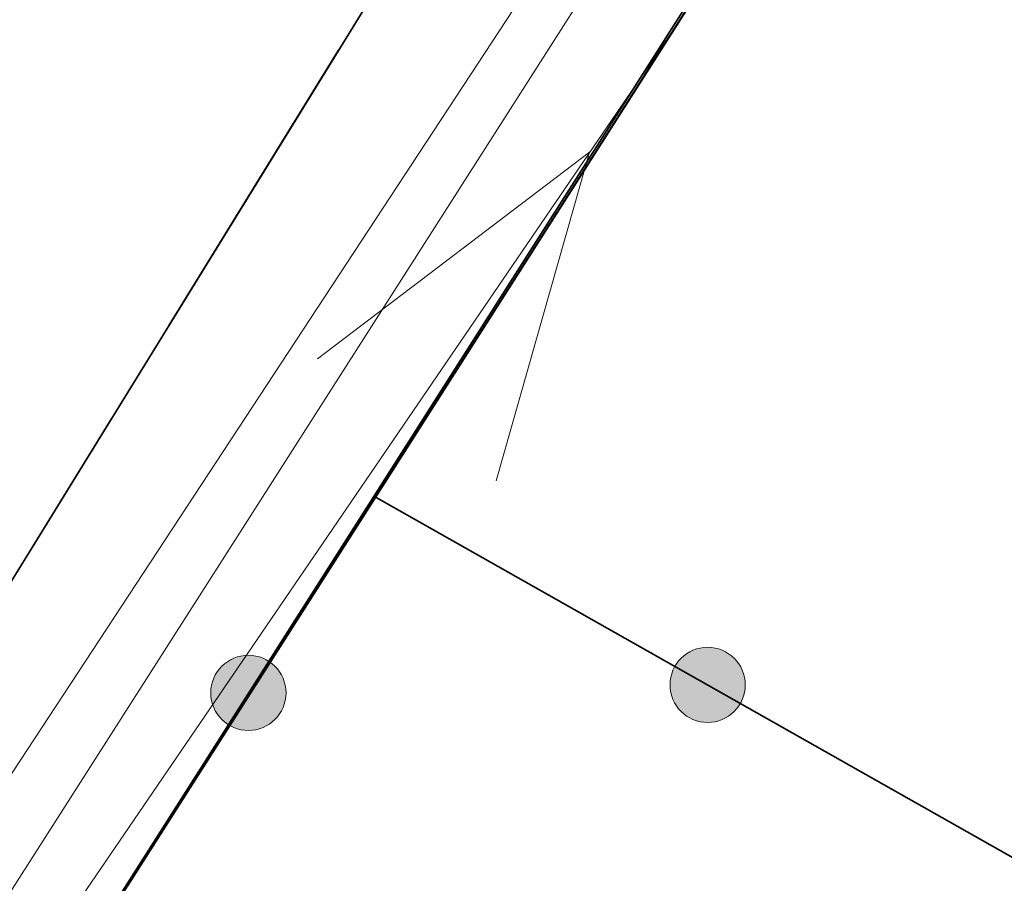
# Model space of a CAD drawing. Header units: millimetres. Extents: x 6505374 to 6517269, y 5595210 to 5612711.
# Tile 132 of 256: x 6513712.38 to 6513716.94, y 5608893.56 to 5608897.55. Entities that reach past the tile are written whole.
import ezdxf

# ---------------------------------------------------------------- set-up
doc = ezdxf.new("R2010")
doc.units = ezdxf.units.MM
for name, pattern in [('BUUT04', [200000, 0, -100000, 0, -100000]), ('EGBK02', [4, 1.5, -0.5, 1.5, -0.5]), ('EGBU01', [2, 0.5, -0.5, 0.5, -0.5]), ('OTKJ_A05', [2, 1.5, -0.5])]:
    doc.linetypes.add(name, pattern=pattern)
for name, color, linetype, lineweight in [('Działki', 18, 'Continuous', 0), ('Komunikacja (linie)', 18, 'Continuous', 0), ('Komunikacja (obszary)', 18, 'Continuous', 0), ('Ogrodzenia', 18, 'Continuous', 0), ('Przewody elektroenergetyczne', 1, 'Continuous', 0), ('Symbole liniowe', 1, 'Continuous', 0)]:
    doc.layers.add(name, color=color, linetype=linetype, lineweight=lineweight)
for name, color, linetype, lineweight, true_color in [('Kontury klasyfikacyjne', 82, 'Continuous', 0, 0x24bc24), ('Przewody kanalizacyjne', 36, 'Continuous', 0, 0x803300), ('Przewody telekomunikacyjne', 30, 'Continuous', 0, 0xff9100), ('Użytki gruntowe', 96, 'Continuous', 0, 0x008000)]:
    doc.layers.add(name, color=color, linetype=linetype, lineweight=lineweight, true_color=true_color)

# ---------------------------------------------------------------- blocks, each defined once
blk = doc.blocks.new('OTOO_L05')
at = {"linetype": 'BUUT04', "lineweight": 18, "true_color": 0x000000}
h = blk.add_hatch(color=18, dxfattribs=at)
h.dxf.hatch_style = 1
h.paths.add_polyline_path([(-0.58, 0, 1), (0.58, 0, 1)])
at = {"color": 18, "true_color": 0x0a0909}
blk.add_circle((0, 0), 0.58, dxfattribs=at)

msp = doc.modelspace()

# ---------------------------------------------------------------- linework, layer by layer
at = {"layer": 'Działki', "color": 18, "linetype": 'Continuous', "lineweight": 25, "true_color": 0x000000, "flags": 128}
msp.add_lwpolyline([(6513622.9656, 5608809.8316), (6513664.703, 5608840.3867), (6513689.38, 5608863.33), (6513691.94, 5608866.97), (6513698.77, 5608874.88), (6513709.41, 5608888.11), (6513723.5081, 5608910.2019), (6513728.405, 5608916.3594), (6513755.4757, 5608960.496), (6513752.5799, 5608969.0493), (6513746.0475, 5608963.7667), (6513741.0079, 5608954.6266), (6513725.451, 5608927.7842), (6513720.2949, 5608919.1763), (6513708.89, 5608894.18), (6513700.3362, 5608888.8574), (6513675.328, 5608862.569), (6513647.4649, 5608839.5014), (6513645.2696, 5608838.0314), (6513628.9908, 5608826.034)], dxfattribs=at)
msp.add_lwpolyline([(6513709.41, 5608888.11), (6513725.71, 5608873.69), (6513730.72, 5608881.73), (6513735.09, 5608888.74), (6513738.9882, 5608901.1421), (6513723.5081, 5608910.2019), (6513709.41, 5608888.11)], close=True, dxfattribs=at)
at = {"layer": 'Komunikacja (linie)', "color": 18, "linetype": 'Continuous', "lineweight": 18, "true_color": 0x000000, "flags": 128}
msp.add_lwpolyline([(6513524.2128, 5608738.5505), (6513532.19, 5608743.9), (6513550.33, 5608755.9), (6513559.4, 5608762.49), (6513572.35, 5608772.18), (6513588.76, 5608784.7), (6513601.3402, 5608794.5359), (6513605.95, 5608798.14), (6513617.7, 5608808.92), (6513643.89, 5608829.06), (6513662.29, 5608843.53), (6513678.92, 5608857.43), (6513690.43, 5608867.82), (6513708.5, 5608888.72), (6513716.31, 5608901.39), (6513752.19, 5608959.04), (6513754.76, 5608962.59), (6513759.04, 5608966.97), (6513775.6, 5608983.38)], dxfattribs=at)
at = {"layer": 'Komunikacja (obszary)', "color": 18, "linetype": 'OTKJ_A05', "lineweight": 18, "true_color": 0x000000, "flags": 128}
msp.add_lwpolyline([(6513380.66, 5608706.23), (6513386.09, 5608700.49), (6513416.6, 5608701.99), (6513421.58, 5608702.29), (6513423.62, 5608702.5), (6513444.65, 5608706.77), (6513463.87, 5608711.04), (6513464.51, 5608709.41), (6513465.2815, 5608709.3761), (6513465.6281, 5608707.7724), (6513468.9345, 5608685.0408), (6513473.0317, 5608658.9962), (6513477.1661, 5608636.3056), (6513480.0248, 5608618.9814), (6513493.2773, 5608531.4461), (6513493.9187, 5608527.5723), (6513497.4307, 5608506.4932), (6513500.2177, 5608491.0132), (6513502.2192, 5608480.423), (6513510.0473, 5608450.9669), (6513511.3653, 5608444.3199), (6513514.5829, 5608430.1573), (6513517.03, 5608417.07), (6513520.47, 5608418.05), (6513517.6232, 5608428.9159), (6513511.992, 5608452.5874), (6513509.9212, 5608461.7), (6513503.714, 5608485.9715), (6513501.4844, 5608498.7659), (6513498.8749, 5608512.5484), (6513496.493, 5608527.3128), (6513482.5735, 5608618.9125), (6513477.4072, 5608649.2213), (6513471.2421, 5608687.7961), (6513468.1079, 5608709.4256), (6513468.51, 5608710.55), (6513468.77, 5608711.83), (6513469.18, 5608712.44), (6513469.78, 5608712.72), (6513477.14, 5608714.88), (6513488.92, 5608718.62), (6513504.11, 5608724.76), (6513515.37, 5608730.62), (6513523.9194, 5608738.2874), (6513532.1945, 5608743.9045), (6513550.33, 5608755.9), (6513559.4, 5608762.49), (6513572.35, 5608772.18), (6513588.76, 5608784.7), (6513601.3402, 5608794.5359), (6513605.95, 5608798.14), (6513617.6991, 5608808.9199), (6513643.8904, 5608829.0575), (6513662.2949, 5608843.5287), (6513678.9181, 5608857.4342), (6513690.4256, 5608867.822), (6513708.4967, 5608888.7154), (6513716.3073, 5608901.3931), (6513752.1936, 5608959.0378), (6513754.7602, 5608962.587), (6513759.0405, 5608966.9701), (6513775.5974, 5608983.3805), (6513772.032, 5608985.9588), (6513755.151, 5608969.7828), (6513747.7496, 5608962.449), (6513735.82, 5608943.739), (6513731.211, 5608936.031), (6513712.823, 5608903.9129), (6513704.6434, 5608891.7488), (6513686.212, 5608870.8691), (6513676.3504, 5608861.3801), (6513648.0058, 5608838.5161), (6513614.6176, 5608813.1085), (6513601.92, 5608803.07), (6513601.7088, 5608802.9074), (6513585.1, 5608790.12), (6513568.49, 5608777.51), (6513555.85, 5608767.95), (6513546.8457, 5608761.1785), (6513529.2314, 5608747.9321), (6513520.4427, 5608742.3219), (6513511.99, 5608736.34), (6513501.66, 5608730.4), (6513486.92, 5608725.27), (6513475.24, 5608721.37), (6513465.63, 5608718.18), (6513461.67, 5608717.24), (6513443.24, 5608712.94), (6513424.84, 5608708.5), (6513404.31, 5608706.99), (6513380.66, 5608706.23)], close=True, dxfattribs=at)
at = {"layer": 'Komunikacja (obszary)', "color": 7, "linetype": 'Continuous', "lineweight": 18, "true_color": 0xffffff, "flags": 128}
msp.add_lwpolyline([(6513643.8904, 5608829.0575), (6513662.2949, 5608843.5287), (6513678.9181, 5608857.4342), (6513690.4256, 5608867.822), (6513708.4967, 5608888.7154), (6513716.3073, 5608901.3931), (6513752.1936, 5608959.0378), (6513754.7602, 5608962.587), (6513759.0405, 5608966.9701), (6513775.5974, 5608983.3805), (6513772.032, 5608985.9588), (6513755.151, 5608969.7828), (6513747.7496, 5608962.449), (6513735.82, 5608943.739), (6513731.211, 5608936.031), (6513712.823, 5608903.9129), (6513704.6434, 5608891.7488), (6513686.212, 5608870.8691), (6513676.3504, 5608861.3801), (6513648.0058, 5608838.5161), (6513614.6176, 5608813.1085)], dxfattribs=at)
at = {"layer": 'Kontury klasyfikacyjne', "color": 82, "linetype": 'EGBK02', "lineweight": 18, "true_color": 0x24bc24, "flags": 128}
msp.add_lwpolyline([(6513728.405, 5608916.3594), (6513723.5081, 5608910.2019), (6513709.41, 5608888.11), (6513698.77, 5608874.88), (6513691.94, 5608866.97), (6513701.66, 5608855.12), (6513711.09, 5608862.28), (6513725.71, 5608873.69), (6513730.72, 5608881.73), (6513735.09, 5608888.74), (6513750.3861, 5608871.9768), (6513754.2898, 5608864.4053), (6513754.6305, 5608864.5909), (6513758.29, 5608866.39), (6513764.2611, 5608870.1252), (6513765.8955, 5608871.0466), (6513767.47, 5608868.0535), (6513769.5878, 5608869.1696), (6513767.9795, 5608872.2214), (6513770.6156, 5608873.7282), (6513781.3696, 5608855.996), (6513804.0886, 5608874.3155), (6513799.5138, 5608896.1205), (6513791.39, 5608894.48), (6513778.37, 5608912.46), (6513771.44, 5608922.03), (6513760.23, 5608931.63), (6513768.11, 5608939.93), (6513784.59, 5608952.83), (6513787.1572, 5608956.3216), (6513786.6551, 5608977.8483), (6513780.1034, 5608981.7791), (6513777.2285, 5608982.0857), (6513764.5392, 5608969.4834), (6513755.4757, 5608960.496), (6513745.6118, 5608944.4136), (6513728.405, 5608916.3594)], close=True, dxfattribs=at)
at = {"layer": 'Kontury klasyfikacyjne', "color": 7, "linetype": 'Continuous', "lineweight": 18, "true_color": 0xffffff, "flags": 128}
msp.add_lwpolyline([(6513745.6118, 5608944.4136), (6513728.405, 5608916.3594), (6513728.405, 5608916.3594), (6513723.5081, 5608910.2019), (6513709.41, 5608888.11), (6513698.77, 5608874.88), (6513691.94, 5608866.97), (6513701.66, 5608855.12), (6513711.09, 5608862.28), (6513725.71, 5608873.69), (6513730.72, 5608881.73), (6513735.09, 5608888.74), (6513750.3861, 5608871.9768)], dxfattribs=at)
at = {"layer": 'Ogrodzenia', "color": 18, "linetype": 'Continuous', "lineweight": 35, "true_color": 0x000000, "flags": 128}
for points in [[(6513709.41, 5608888.11), (6513723.57, 5608910.35), (6513728.2, 5608915.97)], [(6513722.09, 5608890.78), (6513714.0179, 5608895.3473)]]:
    msp.add_lwpolyline(points, dxfattribs=at)
at = {"layer": 'Przewody elektroenergetyczne', "color": 1, "linetype": 'Continuous', "lineweight": 18, "true_color": 0xff0000, "flags": 128}
msp.add_lwpolyline([(6513681.9989, 5608858.1385), (6513706.56, 5608884.55), (6513727.7714, 5608915.6246)], dxfattribs=at)
at = {"layer": 'Przewody kanalizacyjne', "color": 36, "linetype": 'Continuous', "lineweight": 18, "true_color": 0x803300, "flags": 128}
msp.add_lwpolyline([(6513751.3756, 5608957.2443), (6513750.6519, 5608955.78), (6513740.5536, 5608938.3099), (6513732.5927, 5608924.896), (6513709.0804, 5608889.0974), (6513706.9137, 5608886.0706), (6513699.0494, 5608877.2487), (6513689.052, 5608864.8614), (6513681.0407, 5608855.3521), (6513673.8036, 5608849.9832), (6513654.2801, 5608834.701), (6513653.7247, 5608834.1877)], dxfattribs=at)
at = {"layer": 'Przewody telekomunikacyjne', "color": 30, "linetype": 'Continuous', "lineweight": 18, "true_color": 0xff9100, "flags": 128}
msp.add_lwpolyline([(6513745.19, 5608961.42), (6513738.24, 5608950.07), (6513726.73, 5608930.77), (6513723.02, 5608924.85), (6513730.4, 5608920.26), (6513722.98, 5608910.15), (6513720.39, 5608906.08), (6513718.22, 5608902.73), (6513708.79, 5608887.96), (6513705.96, 5608884.36), (6513704.66, 5608882.87), (6513699.68, 5608887.34), (6513694.51, 5608881.38), (6513675.17, 5608861.7), (6513671.46, 5608858.69), (6513667.12, 5608855.26), (6513661, 5608850.14), (6513647.81, 5608839.28), (6513644.98, 5608837.01), (6513634.55, 5608829.45)], dxfattribs=at)
at = {"layer": 'Symbole liniowe', "color": 1, "linetype": 'Continuous', "lineweight": 18, "true_color": 0xff0000, "flags": 128}
msp.add_lwpolyline([(6513714.5839, 5608895.4181), (6513715.0166, 5608896.9389), (6513713.758, 5608895.9819)], dxfattribs=at)
at = {"layer": 'Użytki gruntowe', "color": 96, "linetype": 'EGBU01', "lineweight": 18, "true_color": 0x008000, "flags": 128}
for points in [[(6514018.346, 5608437.7503), (6513994.1752, 5608436.1452), (6513968.8582, 5608431.9835), (6513947.4182, 5608428.1456), (6513922.0751, 5608424.2842), (6513899.4121, 5608419.8087), (6513877.3659, 5608416.026), (6513875.3605, 5608415.6821), (6513873.2729, 5608415.3298), (6513852.6354, 5608411.8054), (6513848.2625, 5608410.9811), (6513830.6935, 5608408.0585), (6513829.38, 5608407.84), (6513825.94, 5608407.17), (6513806.5888, 5608403.3929), (6513787.1025, 5608399.8545), (6513765.3417, 5608396.308), (6513757.5419, 5608434.3528), (6513754.5344, 5608433.9571), (6513762.6068, 5608395.8365), (6513744.8254, 5608392.7969), (6513732.0216, 5608390.2283), (6513728.4287, 5608389.5042), (6513718.8357, 5608387.8651), (6513696.39, 5608384.03), (6513668.15, 5608379.13), (6513648.46, 5608375.59), (6513640.95, 5608374.29), (6513635.1254, 5608372.8464), (6513619.1817, 5608369.9841), (6513613.609, 5608371.5349), (6513580.0835, 5608380.6479), (6513552.3615, 5608388.8159), (6513525.84, 5608397.69), (6513519.67, 5608426.09), (6513519.1173, 5608428.1639), (6513507.3066, 5608472.4788), (6513505.47, 5608479.37), (6513505.13, 5608480.66), (6513503.99, 5608486.42), (6513497.9993, 5608523.4923), (6513494.07, 5608523.34), (6513497.7912, 5608499.7396), (6513500.91, 5608479.96), (6513502.8991, 5608472.4898), (6513509.95, 5608446.01), (6513513.88, 5608431.27), (6513518.5, 5608400.24), (6513517.41, 5608400.6), (6513513.89, 5608401.76), (6513492.3, 5608408.18), (6513485.4188, 5608410.2229), (6513459.5792, 5608417.8941), (6513432.87, 5608425.55), (6513425.2, 5608427.78), (6513406.87, 5608433.38), (6513384.7202, 5608440.1881), (6513378.7428, 5608465.8393), (6513374.2674, 5608484.3671), (6513369.7166, 5608503.207), (6513365.8622, 5608518.6405), (6513360.4833, 5608540.1784), (6513360.0052, 5608540.0319), (6513364.3904, 5608519.4121), (6513368.5555, 5608499.8275), (6513372.163, 5608483.9751), (6513374.5344, 5608473.5543), (6513381.8518, 5608441.4001), (6513363.9139, 5608446.6736), (6513335.5713, 5608457.198), (6513325.4858, 5608460.8407), (6513321.5565, 5608463.1219), (6513312.5918, 5608470.6748), (6513289.1368, 5608497.6919), (6513301.9632, 5608517.3326), (6513305.0297, 5608526.5284), (6513305.3948, 5608528.784), (6513310.5348, 5608560.5432), (6513310.7643, 5608568.1467), (6513310.6455, 5608602.1109), (6513311.1229, 5608610.2331), (6513311.1096, 5608630.4177), (6513311.3345, 5608637.6009), (6513312.0018, 5608658.9091), (6513314.5117, 5608669.0781), (6513318.934, 5608676.146), (6513323.2459, 5608679.6575), (6513328.3228, 5608681.6474), (6513346.6461, 5608688.2469), (6513362.735, 5608694.0453), (6513386.2616, 5608699.5171), (6513394.3831, 5608699.8907), (6513404.2634, 5608700.3144), (6513422.98, 5608701.38), (6513447.2381, 5608706.0114), (6513465.72, 5608709.54), (6513467.74, 5608692.38), (6513468.54, 5608683.0401), (6513469.03, 5608677.32), (6513471.5, 5608662.9), (6513472.0862, 5608659.4785), (6513474.1095, 5608647.668), (6513476.84, 5608631.73), (6513480.4484, 5608609.3259), (6513484.31, 5608585.35), (6513493.45, 5608527.29), (6513497.5662, 5608527.2006), (6513481.0259, 5608630.8223), (6513476.8053, 5608657.5426), (6513475.5017, 5608665.7956), (6513474.9831, 5608669.0785), (6513473.7254, 5608676.9547), (6513468.7513, 5608710.374), (6513481.4615, 5608714.1749), (6513491.9998, 5608717.3249), (6513507.0021, 5608724.1256), (6513514.5872, 5608728.9587), (6513534.1123, 5608741.3998), (6513565.7808, 5608762.9586), (6513594.6597, 5608786.9092), (6513604.3025, 5608794.8977), (6513622.9656, 5608809.8316), (6513664.703, 5608840.3867), (6513689.38, 5608863.33), (6513691.94, 5608866.97), (6513698.77, 5608874.88), (6513709.41, 5608888.11), (6513723.5081, 5608910.2019), (6513728.405, 5608916.3594), (6513745.6118, 5608944.4136), (6513755.4757, 5608960.496), (6513764.5392, 5608969.4834), (6513777.2285, 5608982.0857), (6513780.1034, 5608981.7791), (6513786.6551, 5608977.8483), (6513800.47, 5608969.56), (6513826.2946, 5608952.7795), (6513828.71, 5608951.21), (6513831.64, 5608949.31), (6513834.1, 5608947.72), (6513846.72, 5608939.05), (6513865.9, 5608919.21), (6513894.65, 5608884.75), (6513916.95, 5608858.11), (6513927.46, 5608845.65), (6513939.13, 5608832.1), (6513941.31, 5608829.33), (6513953.42, 5608812.79), (6513962.5459, 5608797.9265), (6513962.5898, 5608797.855), (6513973.4599, 5608780.1505), (6513975.7359, 5608774.8451), (6513980.781, 5608763.0841), (6513991.4714, 5608739.2324), (6513992.3146, 5608737.0812), (6513998.1517, 5608715.6974), (6514000.0491, 5608708.7463), (6513999.5728, 5608696.2233), (6514002.3403, 5608671.1064), (6514002.4856, 5608669.7874), (6514004.7448, 5608649.244), (6514005.871, 5608635.1386), (6514006.12, 5608632.02), (6514010.64, 5608593.16), (6514011.346, 5608586.6596), (6514014.79, 5608554.95), (6514016.68, 5608537.5), (6514016.08, 5608505.5), (6514017.0394, 5608468.6099), (6514019.5833, 5608441.4434), (6514018.346, 5608437.7503)], [(6513728.405, 5608916.3594), (6513723.5081, 5608910.2019), (6513709.41, 5608888.11), (6513698.77, 5608874.88), (6513691.94, 5608866.97), (6513689.38, 5608863.33), (6513697.2, 5608852.1), (6513708.8268, 5608828.022), (6513710.0576, 5608822.0302), (6513713.1022, 5608807.2087), (6513719.5555, 5608775.7927), (6513745.3975, 5608781.8556), (6513738.6553, 5608812.7813), (6513749.3208, 5608815.7704), (6513741.1114, 5608836.1644), (6513734.3372, 5608852.9929), (6513754.2898, 5608864.4053), (6513754.6305, 5608864.5909), (6513758.29, 5608866.39), (6513764.2611, 5608870.1252), (6513765.8955, 5608871.0466), (6513767.47, 5608868.0535), (6513769.5878, 5608869.1696), (6513767.9795, 5608872.2214), (6513770.6156, 5608873.7282), (6513755.1102, 5608899.2949), (6513738.5368, 5608909.8852), (6513758.4605, 5608933.1233), (6513760.23, 5608931.63), (6513768.11, 5608939.93), (6513784.59, 5608952.83), (6513796.4218, 5608944.4717), (6513798.8432, 5608942.7012), (6513801.13, 5608945.19), (6513814.75, 5608935.85), (6513820.49, 5608944.09), (6513826.2946, 5608952.7795), (6513800.47, 5608969.56), (6513786.6551, 5608977.8483), (6513780.1034, 5608981.7791), (6513777.2285, 5608982.0857), (6513764.5392, 5608969.4834), (6513755.4757, 5608960.496), (6513745.6118, 5608944.4136), (6513728.405, 5608916.3594)]]:
    msp.add_lwpolyline(points, close=True, dxfattribs=at)
at = {"layer": 'Użytki gruntowe', "color": 7, "linetype": 'Continuous', "lineweight": 18, "true_color": 0xffffff, "flags": 128}
for points in [[(6513622.9656, 5608809.8316), (6513664.703, 5608840.3867), (6513689.38, 5608863.33), (6513691.94, 5608866.97), (6513698.77, 5608874.88), (6513709.41, 5608888.11), (6513723.5081, 5608910.2019), (6513728.405, 5608916.3594), (6513745.6118, 5608944.4136), (6513755.4757, 5608960.496), (6513764.5392, 5608969.4834), (6513777.2285, 5608982.0857), (6513780.1034, 5608981.7791), (6513786.6551, 5608977.8483), (6513800.47, 5608969.56), (6513826.2946, 5608952.7795), (6513828.71, 5608951.21), (6513831.64, 5608949.31), (6513834.1, 5608947.72), (6513846.72, 5608939.05)], [(6513745.6118, 5608944.4136), (6513728.405, 5608916.3594), (6513728.405, 5608916.3594), (6513723.5081, 5608910.2019), (6513709.41, 5608888.11), (6513698.77, 5608874.88), (6513691.94, 5608866.97), (6513689.38, 5608863.33), (6513697.2, 5608852.1), (6513708.8268, 5608828.022)]]:
    msp.add_lwpolyline(points, dxfattribs=at)

# ---------------------------------------------------------------- block references
at = {"layer": 'Ogrodzenia', "color": 18, "true_color": 0x000000, "xscale": 0.3, "yscale": 0.3, "zscale": 0.3}
for p, rotation in [((6513713.438, 5608894.4365), 57.51547380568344), ((6513715.5625, 5608894.4734), -29.501832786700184)]:
    msp.add_blockref('OTOO_L05', p, dxfattribs=dict(at, rotation=rotation))

doc.saveas('drawing.dxf')
